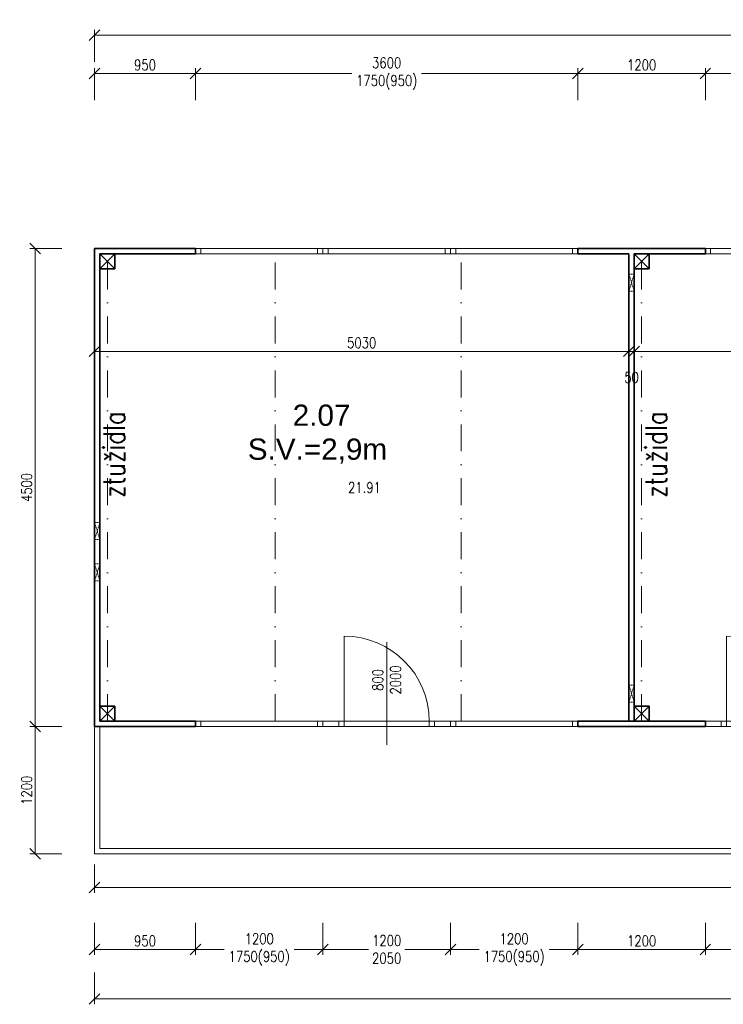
# Model space of a CAD drawing. Header units: millimetres. Extents: x -485339 to 350584, y -1189936 to 0.
# Tile 187 of 256: x 18110 to 24734, y -1083142 to -1073871. Entities that reach past the tile are written whole.
import ezdxf
from ezdxf.enums import TextEntityAlignment as Align

# ---------------------------------------------------------------- set-up
doc = ezdxf.new("R2010")
doc.units = ezdxf.units.MM
doc.header["$LTSCALE"] = 10
for name, pattern in [('DASHDOT', [25.4, 12.7, -6.35, 0, -6.35]), ('DASHED', [19.05, 12.7, -6.35]), ('DĚLICÍ2', [15.875, 6.35, -3.175, 0, -3.175, 0, -3.175])]:
    doc.linetypes.add(name, pattern=pattern)
doc.layers.get('Defpoints').update_dxf_attribs({"color": 201})
for name, color, linetype, lineweight in [('1VZT', 150, 'DASHED', 18), ('St__otvory_dveře', 40, 'Continuous', 18), ('St_kóty', 132, 'Continuous', 18), ('St_otvory_okna', 40, 'Continuous', 18), ('St_plocha_místnosti', 250, 'Continuous', 18), ('St_popis_otvory', 40, 'Continuous', 18), ('St_sloupy_opláštění_půdorys', 25, 'Continuous', 35), ('St_čáry_obrys', 5, 'Continuous', 35), ('St_čáry_osy', 250, 'DASHDOT', 18), ('St_čáry_plné', 250, 'Continuous', 18)]:
    doc.layers.add(name, color=color, linetype=linetype, lineweight=lineweight)
doc.layers.add('St_plocha_místn', color=140, linetype='Continuous', lineweight=18, plot=False)
doc.styles.add('Andy', font='arial.ttf')
doc.styles.get("Standard").update_dxf_attribs({"font": 'simplex.shx', "width": 0.8})
doc.dimstyles.new('stavebníM50 vnitřní', dxfattribs={"dimtxt": 100, "dimasz": 100, "dimexe": 50, "dimexo": 100, "dimgap": 30, "dimtad": 1, "dimdec": 0, "dimtxsty": 'Standard', "dimblk": 'OBLIQUE', "dimcen": 2.5, "dimclrd": 256, "dimclre": 256, "dimclrt": 256, "dimadec": 0, "dimazin": 0, "dimtfac": 1, "dimtdec": 0, "dimtmove": 2, "dimatfit": 2, "dimldrblk": 'OBLIQUE', "dimfxl": 250, "dimfxlon": 1, "dimlwd": -1, "dimlwe": -1, "dimarcsym": 0})

# ---------------------------------------------------------------- blocks, each defined once
blk = doc.blocks.new('G$C325A9F68')
at = {"layer": 'St_otvory_okna', "ltscale": 2}
for points in [[(0, 0), (1200, 0), (1200, 50), (0, 50)], [(0, 0), (50, 0), (50, 50), (0, 50)], [(1200, 0), (1150, 0), (1150, 50), (1200, 50)]]:
    blk.add_lwpolyline(points, close=True, dxfattribs=at)
blk = doc.blocks.new('G$C51AC4435')
at = {"layer": 'St__otvory_dveře', "ltscale": 2}
for points in [[(0, 0), (50, 0), (50, -150), (0, -150)], [(0, -150), (50, -150), (50, -200), (0, -200)], [(0, -1050), (50, -1050), (50, -1000), (0, -1000)], [(0, -1200), (50, -1200), (50, -1050), (0, -1050)]]:
    blk.add_lwpolyline(points, close=True, dxfattribs=at)
at = {"layer": 'St__otvory_dveře', "linetype": 'DĚLICÍ2'}
for points in [[(0, -1000), (0, -200)], [(50, -1000), (50, -200)]]:
    blk.add_lwpolyline(points, dxfattribs=at)
at = {"layer": 'St__otvory_dveře', "ltscale": 2}
blk.add_lwpolyline([(50, -1000), (850, -1000)], dxfattribs=at)
blk.add_arc((50, -1000), 800, 0, 90, dxfattribs=at)
blk = doc.blocks.new('G$C2F820337')
at = {"layer": 'St_sloupy_opláštění_půdorys', "ltscale": 2}
blk.add_lwpolyline([(-70, -70), (70, -70), (70, 70), (-70, 70)], close=True, dxfattribs=at)
for points in [[(-70, 70), (70, -70)], [(70, 70), (-70, -70)]]:
    blk.add_lwpolyline(points, dxfattribs=at)
blk = doc.blocks.new('_OBLIQUE')
at = {"color": 0, "linetype": 'ByBlock'}
blk.add_line((-0.5, -0.5), (0.5, 0.5), dxfattribs=at)
blk = doc.blocks.new('*D6155')
at = {"layer": 'Defpoints', "color": 0}
for p in [(18815.3, -1080821.3), (19765.3, -1080821.3), (19765.3, -1082624.9)]:
    blk.add_point(p, dxfattribs=at)
at = {"layer": 'St_kóty'}
for p, q in [((18815.3, -1082374.9), (18815.3, -1082674.9)), ((19765.3, -1082374.9), (19765.3, -1082674.9)), ((18815.3, -1082624.9), (19765.3, -1082624.9))]:
    blk.add_line(p, q, dxfattribs=at)
at = {"layer": 'St_kóty', "linetype": 'ByBlock', "xscale": 100, "yscale": 100, "zscale": 100, "rotation": 180}
blk.add_blockref('_OBLIQUE', (18815.3, -1082624.9), dxfattribs=at)
at = {"layer": 'St_kóty', "linetype": 'ByBlock', "xscale": 100, "yscale": 100, "zscale": 100}
blk.add_blockref('_OBLIQUE', (19765.3, -1082624.9), dxfattribs=at)
at = {"layer": 'St_kóty', "insert": (19290.3, -1082544.9), "char_height": 100, "attachment_point": 5}
blk.add_mtext('950', dxfattribs=at)
blk = doc.blocks.new('*D6156')
at = {"layer": 'Defpoints', "color": 0}
for p in [(19765.3, -1080821.3), (20965.3, -1080821.3), (20965.3, -1082624.9)]:
    blk.add_point(p, dxfattribs=at)
at = {"layer": 'St_kóty'}
for p, q in [((19765.3, -1082374.9), (19765.3, -1082674.9)), ((20965.3, -1082374.9), (20965.3, -1082674.9)), ((19765.3, -1082624.9), (20036.2, -1082624.9)), ((20965.3, -1082624.9), (20694.3, -1082624.9))]:
    blk.add_line(p, q, dxfattribs=at)
at = {"layer": 'St_kóty', "linetype": 'ByBlock', "xscale": 100, "yscale": 100, "zscale": 100, "rotation": 180}
blk.add_blockref('_OBLIQUE', (19765.3, -1082624.9), dxfattribs=at)
at = {"layer": 'St_kóty', "linetype": 'ByBlock', "xscale": 100, "yscale": 100, "zscale": 100}
blk.add_blockref('_OBLIQUE', (20965.3, -1082624.9), dxfattribs=at)
at = {"layer": 'St_kóty', "insert": (20365.3, -1082624.9), "char_height": 100, "attachment_point": 5}
blk.add_mtext('1200\\P1750(950)', dxfattribs=at)
blk = doc.blocks.new('*D6157')
at = {"layer": 'Defpoints', "color": 0}
for p in [(20965.3, -1080821.3), (22165.3, -1080821.3), (22165.3, -1082624.9)]:
    blk.add_point(p, dxfattribs=at)
at = {"layer": 'St_kóty'}
for p, q in [((20965.3, -1082374.9), (20965.3, -1082674.9)), ((22165.3, -1082374.9), (22165.3, -1082674.9)), ((20965.3, -1082624.9), (21394.3, -1082624.9)), ((22165.3, -1082624.9), (21736.2, -1082624.9))]:
    blk.add_line(p, q, dxfattribs=at)
at = {"layer": 'St_kóty', "linetype": 'ByBlock', "xscale": 100, "yscale": 100, "zscale": 100, "rotation": 180}
blk.add_blockref('_OBLIQUE', (20965.3, -1082624.9), dxfattribs=at)
at = {"layer": 'St_kóty', "linetype": 'ByBlock', "xscale": 100, "yscale": 100, "zscale": 100}
blk.add_blockref('_OBLIQUE', (22165.3, -1082624.9), dxfattribs=at)
at = {"layer": 'St_kóty', "insert": (21565.3, -1082624.9), "char_height": 100, "attachment_point": 5}
blk.add_mtext('1200\\P2050', dxfattribs=at)
blk = doc.blocks.new('*D6158')
at = {"layer": 'Defpoints', "color": 0}
for p in [(22165.3, -1080821.3), (23365.3, -1080821.3), (23365.3, -1082624.9)]:
    blk.add_point(p, dxfattribs=at)
at = {"layer": 'St_kóty'}
for p, q in [((22165.3, -1082374.9), (22165.3, -1082674.9)), ((23365.3, -1082374.9), (23365.3, -1082674.9)), ((22165.3, -1082624.9), (22436.2, -1082624.9)), ((23365.3, -1082624.9), (23094.3, -1082624.9))]:
    blk.add_line(p, q, dxfattribs=at)
at = {"layer": 'St_kóty', "linetype": 'ByBlock', "xscale": 100, "yscale": 100, "zscale": 100, "rotation": 180}
blk.add_blockref('_OBLIQUE', (22165.3, -1082624.9), dxfattribs=at)
at = {"layer": 'St_kóty', "linetype": 'ByBlock', "xscale": 100, "yscale": 100, "zscale": 100}
blk.add_blockref('_OBLIQUE', (23365.3, -1082624.9), dxfattribs=at)
at = {"layer": 'St_kóty', "insert": (22765.3, -1082624.9), "char_height": 100, "attachment_point": 5}
blk.add_mtext('1200\\P1750(950)', dxfattribs=at)
blk = doc.blocks.new('*D6159')
at = {"layer": 'Defpoints', "color": 0}
for p in [(23365.3, -1080821.3), (24565.3, -1080821.3), (24565.3, -1082624.9)]:
    blk.add_point(p, dxfattribs=at)
at = {"layer": 'St_kóty'}
for p, q in [((23365.3, -1082374.9), (23365.3, -1082674.9)), ((24565.3, -1082374.9), (24565.3, -1082674.9)), ((23365.3, -1082624.9), (24565.3, -1082624.9))]:
    blk.add_line(p, q, dxfattribs=at)
at = {"layer": 'St_kóty', "linetype": 'ByBlock', "xscale": 100, "yscale": 100, "zscale": 100, "rotation": 180}
blk.add_blockref('_OBLIQUE', (23365.3, -1082624.9), dxfattribs=at)
at = {"layer": 'St_kóty', "linetype": 'ByBlock', "xscale": 100, "yscale": 100, "zscale": 100}
blk.add_blockref('_OBLIQUE', (24565.3, -1082624.9), dxfattribs=at)
at = {"layer": 'St_kóty', "insert": (23965.3, -1082544.9), "char_height": 100, "attachment_point": 5}
blk.add_mtext('1200', dxfattribs=at)
blk = doc.blocks.new('*D6160')
at = {"layer": 'Defpoints', "color": 0}
for p in [(24565.3, -1080821.3), (25765.3, -1080821.3), (25765.3, -1082624.9)]:
    blk.add_point(p, dxfattribs=at)
at = {"layer": 'St_kóty'}
for p, q in [((24565.3, -1082374.9), (24565.3, -1082674.9)), ((25765.3, -1082374.9), (25765.3, -1082674.9)), ((24565.3, -1082624.9), (24994.3, -1082624.9)), ((25765.3, -1082624.9), (25336.2, -1082624.9))]:
    blk.add_line(p, q, dxfattribs=at)
at = {"layer": 'St_kóty', "linetype": 'ByBlock', "xscale": 100, "yscale": 100, "zscale": 100, "rotation": 180}
blk.add_blockref('_OBLIQUE', (24565.3, -1082624.9), dxfattribs=at)
at = {"layer": 'St_kóty', "linetype": 'ByBlock', "xscale": 100, "yscale": 100, "zscale": 100}
blk.add_blockref('_OBLIQUE', (25765.3, -1082624.9), dxfattribs=at)
at = {"layer": 'St_kóty', "insert": (25165.3, -1082624.9), "char_height": 100, "attachment_point": 5}
blk.add_mtext('1200\\P2050', dxfattribs=at)
blk = doc.blocks.new('*D6171')
at = {"layer": 'Defpoints', "color": 0}
for p in [(18815.3, -1076025.7), (23845.3, -1076075.7), (23845.3, -1076994)]:
    blk.add_point(p, dxfattribs=at)
at = {"layer": 'St_kóty'}
for p, q in [((18815.3, -1076744), (18815.3, -1077044)), ((23845.3, -1076744), (23845.3, -1077044)), ((18815.3, -1076994), (23845.3, -1076994))]:
    blk.add_line(p, q, dxfattribs=at)
at = {"layer": 'St_kóty', "linetype": 'ByBlock', "xscale": 100, "yscale": 100, "zscale": 100, "rotation": 180}
blk.add_blockref('_OBLIQUE', (18815.3, -1076994), dxfattribs=at)
at = {"layer": 'St_kóty', "linetype": 'ByBlock', "xscale": 100, "yscale": 100, "zscale": 100}
blk.add_blockref('_OBLIQUE', (23845.3, -1076994), dxfattribs=at)
at = {"layer": 'St_kóty', "insert": (21330.3, -1076914), "char_height": 100, "attachment_point": 5}
blk.add_mtext('5030', dxfattribs=at)
blk = doc.blocks.new('*D6172')
at = {"layer": 'Defpoints', "color": 0}
for p in [(23845.3, -1076075.7), (23895.3, -1076075.7), (23895.3, -1076994)]:
    blk.add_point(p, dxfattribs=at)
at = {"layer": 'St_kóty'}
for p, q in [((23845.3, -1076744), (23845.3, -1077044)), ((23895.3, -1076744), (23895.3, -1077044)), ((23845.3, -1076994), (23745.3, -1076994)), ((23845.3, -1076994), (23895.3, -1076994)), ((23895.3, -1076994), (23995.3, -1076994))]:
    blk.add_line(p, q, dxfattribs=at)
at = {"layer": 'St_kóty', "linetype": 'ByBlock', "xscale": 100, "yscale": 100, "zscale": 100}
blk.add_blockref('_OBLIQUE', (23845.3, -1076994), dxfattribs=at)
at = {"layer": 'St_kóty', "linetype": 'ByBlock', "xscale": 100, "yscale": 100, "zscale": 100, "rotation": 180}
blk.add_blockref('_OBLIQUE', (23895.3, -1076994), dxfattribs=at)
at = {"layer": 'St_kóty', "insert": (23870.3, -1077239), "char_height": 100, "attachment_point": 5}
blk.add_mtext('50', dxfattribs=at)
blk = doc.blocks.new('*D6173')
at = {"layer": 'Defpoints', "color": 0}
for p in [(23895.3, -1076075.7), (28865.3, -1076075.7), (28865.3, -1076994)]:
    blk.add_point(p, dxfattribs=at)
at = {"layer": 'St_kóty'}
for p, q in [((23895.3, -1076744), (23895.3, -1077044)), ((28865.3, -1076744), (28865.3, -1077044)), ((23895.3, -1076994), (28865.3, -1076994))]:
    blk.add_line(p, q, dxfattribs=at)
at = {"layer": 'St_kóty', "linetype": 'ByBlock', "xscale": 100, "yscale": 100, "zscale": 100, "rotation": 180}
blk.add_blockref('_OBLIQUE', (23895.3, -1076994), dxfattribs=at)
at = {"layer": 'St_kóty', "linetype": 'ByBlock', "xscale": 100, "yscale": 100, "zscale": 100}
blk.add_blockref('_OBLIQUE', (28865.3, -1076994), dxfattribs=at)
at = {"layer": 'St_kóty', "insert": (26380.3, -1076914), "char_height": 100, "attachment_point": 5}
blk.add_mtext('4970', dxfattribs=at)
blk = doc.blocks.new('*D6179')
at = {"layer": 'Defpoints', "color": 0}
for p in [(19765.3, -1074377.8), (18815.3, -1076025.7), (19765.3, -1076025.7)]:
    blk.add_point(p, dxfattribs=at)
at = {"layer": 'St_kóty'}
for p, q in [((18815.3, -1074627.8), (18815.3, -1074327.8)), ((18815.3, -1074377.8), (19765.3, -1074377.8)), ((19765.3, -1074627.8), (19765.3, -1074327.8))]:
    blk.add_line(p, q, dxfattribs=at)
at = {"layer": 'St_kóty', "linetype": 'ByBlock', "xscale": 100, "yscale": 100, "zscale": 100, "rotation": 180}
blk.add_blockref('_OBLIQUE', (18815.3, -1074377.8), dxfattribs=at)
at = {"layer": 'St_kóty', "linetype": 'ByBlock', "xscale": 100, "yscale": 100, "zscale": 100}
blk.add_blockref('_OBLIQUE', (19765.3, -1074377.8), dxfattribs=at)
at = {"layer": 'St_kóty', "insert": (19290.3, -1074297.8), "char_height": 100, "attachment_point": 5}
blk.add_mtext('950', dxfattribs=at)
blk = doc.blocks.new('*D6180')
at = {"layer": 'Defpoints', "color": 0}
for p in [(23365.3, -1074377.8), (19765.3, -1076025.7), (23365.3, -1076025.7)]:
    blk.add_point(p, dxfattribs=at)
at = {"layer": 'St_kóty'}
for p, q in [((19765.3, -1074627.8), (19765.3, -1074327.8)), ((19765.3, -1074377.8), (21236.2, -1074377.8)), ((23365.3, -1074377.8), (21894.3, -1074377.8)), ((23365.3, -1074627.8), (23365.3, -1074327.8))]:
    blk.add_line(p, q, dxfattribs=at)
at = {"layer": 'St_kóty', "linetype": 'ByBlock', "xscale": 100, "yscale": 100, "zscale": 100, "rotation": 180}
blk.add_blockref('_OBLIQUE', (19765.3, -1074377.8), dxfattribs=at)
at = {"layer": 'St_kóty', "linetype": 'ByBlock', "xscale": 100, "yscale": 100, "zscale": 100}
blk.add_blockref('_OBLIQUE', (23365.3, -1074377.8), dxfattribs=at)
at = {"layer": 'St_kóty', "insert": (21565.3, -1074377.8), "char_height": 100, "attachment_point": 5}
blk.add_mtext('3600\\P1750(950)', dxfattribs=at)
blk = doc.blocks.new('*D6181')
at = {"layer": 'Defpoints', "color": 0}
for p in [(24565.3, -1074377.8), (23365.3, -1076025.7), (24565.3, -1076025.7)]:
    blk.add_point(p, dxfattribs=at)
at = {"layer": 'St_kóty'}
for p, q in [((23365.3, -1074627.8), (23365.3, -1074327.8)), ((23365.3, -1074377.8), (24565.3, -1074377.8)), ((24565.3, -1074627.8), (24565.3, -1074327.8))]:
    blk.add_line(p, q, dxfattribs=at)
at = {"layer": 'St_kóty', "linetype": 'ByBlock', "xscale": 100, "yscale": 100, "zscale": 100, "rotation": 180}
blk.add_blockref('_OBLIQUE', (23365.3, -1074377.8), dxfattribs=at)
at = {"layer": 'St_kóty', "linetype": 'ByBlock', "xscale": 100, "yscale": 100, "zscale": 100}
blk.add_blockref('_OBLIQUE', (24565.3, -1074377.8), dxfattribs=at)
at = {"layer": 'St_kóty', "insert": (23965.3, -1074297.8), "char_height": 100, "attachment_point": 5}
blk.add_mtext('1200', dxfattribs=at)
blk = doc.blocks.new('*D6182')
at = {"layer": 'Defpoints', "color": 0}
for p in [(28165.3, -1074377.8), (24565.3, -1076025.7), (28165.3, -1076025.7)]:
    blk.add_point(p, dxfattribs=at)
at = {"layer": 'St_kóty'}
for p, q in [((24565.3, -1074627.8), (24565.3, -1074327.8)), ((24565.3, -1074377.8), (26036.2, -1074377.8)), ((28165.3, -1074377.8), (26694.3, -1074377.8)), ((28165.3, -1074627.8), (28165.3, -1074327.8))]:
    blk.add_line(p, q, dxfattribs=at)
at = {"layer": 'St_kóty', "linetype": 'ByBlock', "xscale": 100, "yscale": 100, "zscale": 100, "rotation": 180}
blk.add_blockref('_OBLIQUE', (24565.3, -1074377.8), dxfattribs=at)
at = {"layer": 'St_kóty', "linetype": 'ByBlock', "xscale": 100, "yscale": 100, "zscale": 100}
blk.add_blockref('_OBLIQUE', (28165.3, -1074377.8), dxfattribs=at)
at = {"layer": 'St_kóty', "insert": (26365.3, -1074377.8), "char_height": 100, "attachment_point": 5}
blk.add_mtext('3600\\P1750(950)', dxfattribs=at)
blk = doc.blocks.new('*D6188')
at = {"layer": 'Defpoints', "color": 0}
for p in [(18865.3, -1080525.7), (18255.7, -1081725.7), (18815.3, -1081725.7)]:
    blk.add_point(p, dxfattribs=at)
at = {"layer": 'St_kóty'}
for p, q in [((18505.7, -1080525.7), (18205.7, -1080525.7)), ((18255.7, -1080525.7), (18255.7, -1081725.7)), ((18505.7, -1081725.7), (18205.7, -1081725.7))]:
    blk.add_line(p, q, dxfattribs=at)
at = {"layer": 'St_kóty', "linetype": 'ByBlock', "xscale": 100, "yscale": 100, "zscale": 100}
for p, rotation in [((18255.7, -1080525.7), 90), ((18255.7, -1081725.7), 270)]:
    blk.add_blockref('_OBLIQUE', p, dxfattribs=dict(at, rotation=rotation))
at = {"layer": 'St_kóty', "insert": (18175.7, -1081125.7), "char_height": 100, "attachment_point": 5, "rotation": 90}
blk.add_mtext('1200', dxfattribs=at)
blk = doc.blocks.new('*D6189')
at = {"layer": 'Defpoints', "color": 0}
for p in [(18255.7, -1076025.7), (18815.3, -1076025.7), (18815.3, -1080525.7)]:
    blk.add_point(p, dxfattribs=at)
at = {"layer": 'St_kóty'}
for p, q in [((18505.7, -1076025.7), (18205.7, -1076025.7)), ((18255.7, -1080525.7), (18255.7, -1076025.7)), ((18505.7, -1080525.7), (18205.7, -1080525.7))]:
    blk.add_line(p, q, dxfattribs=at)
at = {"layer": 'St_kóty', "linetype": 'ByBlock', "xscale": 100, "yscale": 100, "zscale": 100}
for p, rotation in [((18255.7, -1076025.7), 90), ((18255.7, -1080525.7), 270)]:
    blk.add_blockref('_OBLIQUE', p, dxfattribs=dict(at, rotation=rotation))
at = {"layer": 'St_kóty', "insert": (18175.7, -1078275.7), "char_height": 100, "attachment_point": 5, "rotation": 90}
blk.add_mtext('4500', dxfattribs=at)
blk = doc.blocks.new('*D6238')
at = {"layer": 'Defpoints', "color": 0}
for p in [(39915.3, -1074017.1), (18815.3, -1076025.7), (39915.3, -1076025.7)]:
    blk.add_point(p, dxfattribs=at)
at = {"layer": 'St_kóty'}
for p, q in [((18815.3, -1074267.1), (18815.3, -1073967.1)), ((18815.3, -1074017.1), (39915.3, -1074017.1)), ((39915.3, -1074267.1), (39915.3, -1073967.1))]:
    blk.add_line(p, q, dxfattribs=at)
at = {"layer": 'St_kóty', "linetype": 'ByBlock', "xscale": 100, "yscale": 100, "zscale": 100, "rotation": 180}
blk.add_blockref('_OBLIQUE', (18815.3, -1074017.1), dxfattribs=at)
at = {"layer": 'St_kóty', "linetype": 'ByBlock', "xscale": 100, "yscale": 100, "zscale": 100}
blk.add_blockref('_OBLIQUE', (39915.3, -1074017.1), dxfattribs=at)
at = {"layer": 'St_kóty', "insert": (29365.3, -1073937.1), "char_height": 100, "attachment_point": 5}
blk.add_mtext('21100', dxfattribs=at)
blk = doc.blocks.new('*D6326')
at = {"layer": 'Defpoints', "color": 0}
for p in [(39915.3, -1080525.7), (18815.3, -1081725.7), (39915.3, -1083091.6)]:
    blk.add_point(p, dxfattribs=at)
at = {"layer": 'St_kóty'}
for p, q in [((18815.3, -1082841.6), (18815.3, -1083141.6)), ((39915.3, -1082841.6), (39915.3, -1083141.6)), ((18815.3, -1083091.6), (39915.3, -1083091.6))]:
    blk.add_line(p, q, dxfattribs=at)
at = {"layer": 'St_kóty', "linetype": 'ByBlock', "xscale": 100, "yscale": 100, "zscale": 100, "rotation": 180}
blk.add_blockref('_OBLIQUE', (18815.3, -1083091.6), dxfattribs=at)
at = {"layer": 'St_kóty', "linetype": 'ByBlock', "xscale": 100, "yscale": 100, "zscale": 100}
blk.add_blockref('_OBLIQUE', (39915.3, -1083091.6), dxfattribs=at)
at = {"layer": 'St_kóty', "insert": (29365.3, -1083011.6), "char_height": 100, "attachment_point": 5}
blk.add_mtext('21100', dxfattribs=at)
blk = doc.blocks.new('*D6334')
at = {"layer": 'Defpoints', "color": 0}
for p in [(18815.3, -1081725.7), (41215.3, -1081725.7), (41215.3, -1082040.9)]:
    blk.add_point(p, dxfattribs=at)
at = {"layer": 'St_kóty'}
for p, q in [((18815.3, -1081825.7), (18815.3, -1082090.9)), ((41215.3, -1081825.7), (41215.3, -1082090.9)), ((18815.3, -1082040.9), (41215.3, -1082040.9))]:
    blk.add_line(p, q, dxfattribs=at)
at = {"layer": 'St_kóty', "linetype": 'ByBlock', "xscale": 100, "yscale": 100, "zscale": 100, "rotation": 180}
blk.add_blockref('_OBLIQUE', (18815.3, -1082040.9), dxfattribs=at)
at = {"layer": 'St_kóty', "linetype": 'ByBlock', "xscale": 100, "yscale": 100, "zscale": 100}
blk.add_blockref('_OBLIQUE', (41215.3, -1082040.9), dxfattribs=at)
at = {"layer": 'St_kóty', "insert": (30015.3, -1081960.9), "char_height": 100, "attachment_point": 5}
blk.add_mtext('22400', dxfattribs=at)
blk = doc.blocks.new('G$CB525666B')
at = {"layer": '1VZT', "ltscale": 0.1}
for points in [[(-15878.9, -80), (-15928.9, -80), (-15878.9, 80), (-15928.9, 80)], [(-20908.9, -2419.4), (-20958.9, -2419.4), (-20908.9, -2259.4), (-20958.9, -2259.4)], [(-20908.9, -2808.8), (-20958.9, -2808.8), (-20908.9, -2648.8), (-20958.9, -2648.8)], [(-15878.9, -3948.9), (-15928.9, -3948.9), (-15878.9, -3788.9), (-15928.9, -3788.9)]]:
    blk.add_lwpolyline(points, close=True, dxfattribs=at)

msp = doc.modelspace()

# ---------------------------------------------------------------- linework, layer by layer
at = {"layer": 'St_plocha_místn'}
for points in [[(18865.3, -1080475.7), (23845.3, -1080475.7), (23845.3, -1076075.7), (18865.3, -1076075.7)], [(23895.3, -1076075.7), (28865.3, -1076075.7), (28865.3, -1080475.7), (23895.3, -1080475.7)], [(39915.3, -1079375.7), (41215.3, -1079375.7), (41215.3, -1081725.7), (18815.3, -1081725.7), (18815.3, -1080525.7), (39915.3, -1080525.7)]]:
    msp.add_lwpolyline(points, close=True, dxfattribs=at)
at = {"layer": 'St_popis_otvory'}
msp.add_lwpolyline([(21565.3, -1080698.6), (21565.3, -1079732.4)], dxfattribs=at)
at = {"layer": 'St_čáry_obrys', "ltscale": 2}
for points in [[(18815.3, -1076025.7), (19765.3, -1076025.7)], [(18815.3, -1080525.7), (18815.3, -1076025.7)], [(18865.3, -1076075.7), (19765.3, -1076075.7)], [(18865.3, -1080475.7), (18865.3, -1076075.7)], [(19765.3, -1076025.7), (19765.3, -1076075.7)], [(23365.3, -1076025.7), (24565.3, -1076025.7)], [(23365.3, -1076025.7), (23365.3, -1076075.7)], [(23365.3, -1076075.7), (23845.3, -1076075.7)], [(23845.3, -1080475.7), (23845.3, -1076075.7)], [(23895.3, -1076075.7), (24565.3, -1076075.7)], [(23895.3, -1080335.7), (23895.3, -1076215.7)], [(18815.3, -1080525.7), (19765.3, -1080525.7), (19765.3, -1080525.7), (19765.3, -1080475.7), (18865.3, -1080475.7)], [(19765.3, -1080475.7), (19765.3, -1080525.7)], [(23365.3, -1080475.7), (23365.3, -1080525.7)], [(23365.3, -1080475.7), (24565.3, -1080475.7)], [(23365.3, -1080525.7), (24565.3, -1080525.7)], [(24565.3, -1080525.7), (24565.3, -1080475.7)]]:
    msp.add_lwpolyline(points, dxfattribs=at)
at = {"layer": 'St_čáry_obrys'}
msp.add_lwpolyline([(24565.3, -1076025.7), (24565.3, -1076075.7)], dxfattribs=at)
at = {"layer": 'St_čáry_osy', "ltscale": 2}
for points in [[(18935.3, -1080475.7), (18935.3, -1076075.7)], [(20515.3, -1080475.7), (20515.3, -1076075.7)], [(22265.3, -1080475.7), (22265.3, -1076075.7)], [(23965.3, -1080475.7), (23965.3, -1076075.7)]]:
    msp.add_lwpolyline(points, dxfattribs=at)
at = {"layer": 'St_čáry_plné', "ltscale": 2}
for points in [[(18815.3, -1080525.7), (18815.3, -1081725.7), (39915.3, -1081725.7), (41215.3, -1081725.7), (41215.3, -1079375.7), (39915.3, -1079375.7)], [(18865.3, -1080525.7), (18865.3, -1081675.7), (39915.3, -1081675.7), (41165.3, -1081675.7), (41165.3, -1080225.7)]]:
    msp.add_lwpolyline(points, dxfattribs=at)

# ---------------------------------------------------------------- block references
at = {"layer": '1VZT'}
msp.add_blockref('G$CB525666B', (39774.1, -1076346.7), dxfattribs=at)
at = {"layer": 'St__otvory_dveře', "ltscale": 2, "xscale": -1, "rotation": 270}
for p in [(22165.3, -1080525.7), (25765.3, -1080525.7)]:
    msp.add_blockref('G$C51AC4435', p, dxfattribs=at)
at = {"layer": 'St_otvory_okna', "ltscale": 2}
for p in [(19765.3, -1076075.7), (20965.3, -1076075.7), (22165.3, -1076075.7), (24565.3, -1076075.7), (19765.3, -1080525.7), (22165.3, -1080525.7)]:
    msp.add_blockref('G$C325A9F68', p, dxfattribs=at)
at = {"layer": 'St_sloupy_opláštění_půdorys', "ltscale": 2}
for p in [(18935.3, -1076145.7), (23965.3, -1076145.7), (18935.3, -1080405.7), (23965.3, -1080405.7)]:
    msp.add_blockref('G$C2F820337', p, dxfattribs=at)

# ---------------------------------------------------------------- texts
at = {"layer": 'St_plocha_místn', "width": 0.8}
msp.add_text('21.91', height=100, dxfattribs=at).set_placement((21355.3, -1078275.7), align=Align.MIDDLE_CENTER)
at = {"layer": 'St_plocha_místnosti', "ltscale": 2, "style": 'Andy'}
for s, p in [('2.07', (20680.7, -1077695.2)), ('S.V.=2,9m', (20257.5, -1078014.9))]:
    msp.add_text(s, height=200, dxfattribs=at).set_placement(p)
at = {"layer": 'St_popis_otvory', "insert": (21565.3, -1080087.4), "char_height": 100, "width": 1342.526, "attachment_point": 5, "rotation": 90}
msp.add_mtext('800\\P2000', dxfattribs=at)
at = {"layer": 'St_čáry_plné', "ltscale": 2, "width": 0.8}
for p in [(19099.9, -1078372.7), (24202.7, -1078372.7)]:
    msp.add_text('ztužidla', height=200, rotation=90, dxfattribs=at).set_placement(p)

# ---------------------------------------------------------------- dimensions: what is measured, and where the dimension line sits
at = {"layer": 'St_kóty'}
for base, p1, p2, picture, middle in [((39915.3, -1074017.1), (18815.3, -1076025.7), (39915.3, -1076025.7), '*D6238', (29365.3, -1073937.1)), ((19765.3, -1074377.8), (18815.3, -1076025.7), (19765.3, -1076025.7), '*D6179', (19290.3, -1074297.8)), ((24565.3, -1074377.8), (23365.3, -1076025.7), (24565.3, -1076025.7), '*D6181', (23965.3, -1074297.8)), ((23845.3, -1076994), (18815.3, -1076025.7), (23845.3, -1076075.7), '*D6171', (21330.3, -1076914)), ((23895.3, -1076994), (23845.3, -1076075.7), (23895.3, -1076075.7), '*D6172', (23870.3, -1077239)), ((28865.3, -1076994), (23895.3, -1076075.7), (28865.3, -1076075.7), '*D6173', (26380.3, -1076914)), ((19765.3, -1082624.9), (18815.3, -1080821.3), (19765.3, -1080821.3), '*D6155', (19290.3, -1082544.9)), ((24565.3, -1082624.9), (23365.3, -1080821.3), (24565.3, -1080821.3), '*D6159', (23965.3, -1082544.9)), ((41215.3, -1082040.9), (18815.3, -1081725.7), (41215.3, -1081725.7), '*D6334', (30015.3, -1081960.9))]:
    dim = msp.add_linear_dim(base=base, p1=p1, p2=p2, dimstyle='stavebníM50 vnitřní', dxfattribs=at)
    dim.commit()
    dim.dimension.update_dxf_attribs({"geometry": picture, "text_midpoint": middle})
for base, p1, p2, text, picture, middle in [((23365.3, -1074377.8), (19765.3, -1076025.7), (23365.3, -1076025.7), '<>\\P1750(950)', '*D6180', (21565.3, -1074377.8)), ((28165.3, -1074377.8), (24565.3, -1076025.7), (28165.3, -1076025.7), '<>\\P1750(950)', '*D6182', (26365.3, -1074377.8)), ((20965.3, -1082624.9), (19765.3, -1080821.3), (20965.3, -1080821.3), '<>\\P1750(950)', '*D6156', (20365.3, -1082624.9)), ((22165.3, -1082624.9), (20965.3, -1080821.3), (22165.3, -1080821.3), '<>\\P2050', '*D6157', (21565.3, -1082624.9)), ((23365.3, -1082624.9), (22165.3, -1080821.3), (23365.3, -1080821.3), '<>\\P1750(950)', '*D6158', (22765.3, -1082624.9)), ((25765.3, -1082624.9), (24565.3, -1080821.3), (25765.3, -1080821.3), '<>\\P2050', '*D6160', (25165.3, -1082624.9))]:
    dim = msp.add_linear_dim(base=base, p1=p1, p2=p2, text=text, dimstyle='stavebníM50 vnitřní', override={"dimtxsty": 'Standard'}, dxfattribs=at)
    dim.commit()
    dim.dimension.update_dxf_attribs({"geometry": picture, "text_midpoint": middle, "dimtype": 160})
for base, p1, p2, picture, middle in [((18255.7, -1076025.7), (18815.3, -1080525.7), (18815.3, -1076025.7), '*D6189', (18175.7, -1078275.7)), ((18255.7, -1081725.7), (18865.3, -1080525.7), (18815.3, -1081725.7), '*D6188', (18175.7, -1081125.7))]:
    dim = msp.add_linear_dim(base=base, p1=p1, p2=p2, angle=90, dimstyle='stavebníM50 vnitřní', dxfattribs=at)
    dim.commit()
    dim.dimension.update_dxf_attribs({"geometry": picture, "text_midpoint": middle})
dim = msp.add_linear_dim(base=(39915.3, -1083091.6), p1=(18815.3, -1081725.7), p2=(39915.3, -1080525.7), dimstyle='stavebníM50 vnitřní', override={"dimtxsty": 'Standard', "dimldrblk": 'OBLIQUE'}, dxfattribs=at)
dim.commit()
dim.dimension.update_dxf_attribs({"geometry": '*D6326', "text_midpoint": (29365.3, -1083011.6)})

doc.saveas('drawing.dxf')
